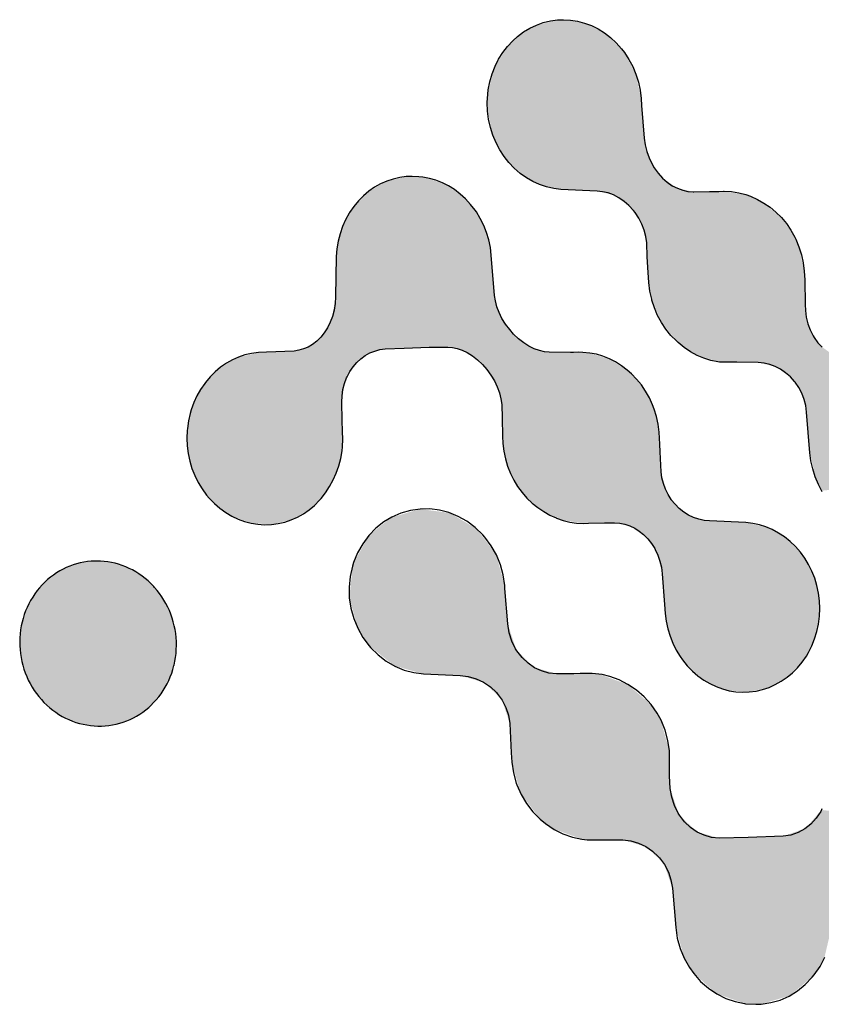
# Model space of a CAD drawing. Extents: x 0 to 559, y 0 to 432.
# Tile 5 of 14: x 446.55 to 454.85, y 24.65 to 34.85. Entities that reach past the tile are written whole.
import ezdxf

# ---------------------------------------------------------------- set-up
doc = ezdxf.new("R2010")
doc.units = 0
doc.header["$LTSCALE"] = 30.734
doc.layers.get('0').update_dxf_attribs({"linetype": 'CONTINUOUS'})

msp = doc.modelspace()

# ---------------------------------------------------------------- linework, layer by layer
at = {"color": 7, "linetype": 'CONTINUOUS'}
for points in [[(454.26, 31.291), (454.199, 31.297), (453.978, 31.302), (453.918, 31.3), (453.874, 31.3), (453.799, 31.303), (453.782, 31.305), (453.709, 31.32), (453.637, 31.342), (453.567, 31.371), (453.498, 31.409), (453.433, 31.453), (453.37, 31.505), (453.353, 31.521), (453.296, 31.579), (453.245, 31.643), (453.199, 31.712), (453.159, 31.785), (453.126, 31.863), (453.099, 31.945), (453.097, 31.953), (453.078, 32.038), (453.067, 32.125), (453.061, 32.229), (453.052, 32.391), (453.046, 32.537), (453.037, 32.602), (453.02, 32.667), (452.995, 32.731), (452.964, 32.793), (452.925, 32.851), (452.908, 32.873), (452.862, 32.923), (452.811, 32.967), (452.758, 33.004), (452.703, 33.033), (452.646, 33.054), (452.589, 33.067), (452.532, 33.073), (452.157, 33.091), (452.083, 33.1), (452.009, 33.117), (451.937, 33.141), (451.867, 33.172), (451.8, 33.211), (451.735, 33.257), (451.675, 33.31), (451.618, 33.37), (451.571, 33.43), (451.525, 33.5), (451.486, 33.574), (451.453, 33.652), (451.427, 33.733), (451.409, 33.817), (451.398, 33.902), (451.395, 33.989), (451.4, 34.076), (451.406, 34.121), (451.422, 34.206), (451.446, 34.288), (451.476, 34.366), (451.513, 34.44), (451.556, 34.509), (451.605, 34.572), (451.659, 34.631), (451.707, 34.674), (451.77, 34.721), (451.836, 34.761), (451.904, 34.793), (451.975, 34.819), (452.048, 34.836), (452.122, 34.846), (452.183, 34.848), (452.257, 34.845), (452.33, 34.833), (452.402, 34.814), (452.473, 34.787), (452.542, 34.753), (452.608, 34.712), (452.671, 34.663), (452.731, 34.608), (452.785, 34.546), (452.816, 34.507), (452.861, 34.436), (452.901, 34.362), (452.934, 34.283), (452.959, 34.202), (452.977, 34.118), (452.988, 34.032), (452.993, 33.961), (453.02, 33.622), (453.029, 33.552), (453.046, 33.483), (453.07, 33.416), (453.102, 33.351), (453.123, 33.315), (453.164, 33.258), (453.21, 33.208), (453.259, 33.165), (453.31, 33.129), (453.364, 33.102), (453.418, 33.082), (453.473, 33.07), (453.527, 33.066), (453.533, 33.066), (453.696, 33.068), (453.793, 33.069), (453.841, 33.071), (453.849, 33.071), (453.924, 33.068), (453.998, 33.056), (454.071, 33.037), (454.121, 33.019), (454.191, 32.987), (454.257, 32.948), (454.322, 32.905), (454.383, 32.855), (454.44, 32.799), (454.492, 32.736), (454.539, 32.668), (454.58, 32.595), (454.589, 32.575), (454.622, 32.496), (454.648, 32.414), (454.666, 32.329), (454.677, 32.243), (454.681, 32.155), (454.687, 31.9), (454.688, 31.837), (454.698, 31.767), (454.714, 31.7), (454.738, 31.635), (454.769, 31.575), (454.779, 31.557), (454.817, 31.503), (454.861, 31.455)], [(452.286, 31.403), (452.258, 31.403), (452.037, 31.404), (451.987, 31.409), (451.935, 31.422), (451.881, 31.441), (451.827, 31.468), (451.772, 31.502), (451.718, 31.544), (451.666, 31.593), (451.627, 31.638), (451.583, 31.695), (451.546, 31.755), (451.517, 31.816), (451.494, 31.876), (451.479, 31.935), (451.471, 31.991), (451.437, 32.409), (451.427, 32.489), (451.41, 32.568), (451.388, 32.644), (451.358, 32.718), (451.323, 32.789), (451.282, 32.857), (451.27, 32.874), (451.223, 32.936), (451.171, 32.992), (451.116, 33.043), (451.056, 33.088), (450.995, 33.127), (450.93, 33.159), (450.864, 33.185), (450.797, 33.205), (450.728, 33.217), (450.687, 33.222), (450.617, 33.225), (450.611, 33.225), (450.557, 33.223), (450.489, 33.214), (450.421, 33.198), (450.355, 33.176), (450.291, 33.148), (450.229, 33.113), (450.17, 33.071), (450.114, 33.024), (450.061, 32.971), (450.013, 32.913), (449.97, 32.85), (449.967, 32.845), (449.929, 32.777), (449.897, 32.706), (449.872, 32.632), (449.852, 32.555), (449.839, 32.476)], [(449.839, 32.476), (449.832, 32.396), (449.823, 31.977), (449.819, 31.908), (449.809, 31.84), (449.792, 31.776), (449.77, 31.714), (449.741, 31.657), (449.708, 31.605), (449.671, 31.559), (449.63, 31.519), (449.587, 31.485), (449.541, 31.458), (449.494, 31.438), (449.445, 31.424), (449.395, 31.416), (449.111, 31.405)], [(449.111, 31.405), (449.026, 31.4), (448.956, 31.391), (448.887, 31.376), (448.821, 31.354), (448.756, 31.325), (448.694, 31.29), (448.635, 31.249), (448.579, 31.202), (448.527, 31.15), (448.479, 31.091), (448.472, 31.082), (448.428, 31.019), (448.39, 30.952), (448.357, 30.882), (448.33, 30.808), (448.32, 30.771), (448.302, 30.693), (448.292, 30.615), (448.289, 30.593), (448.286, 30.514), (448.289, 30.434), (448.299, 30.354), (448.315, 30.276), (448.338, 30.2), (448.367, 30.126), (448.402, 30.055), (448.443, 29.988), (448.489, 29.925), (448.517, 29.892), (448.57, 29.837), (448.627, 29.788), (448.688, 29.744), (448.751, 29.707), (448.816, 29.676), (448.883, 29.651), (448.951, 29.634), (449.02, 29.623), (449.09, 29.618), (449.16, 29.62), (449.23, 29.629), (449.298, 29.645), (449.365, 29.667), (449.429, 29.696), (449.492, 29.731), (449.551, 29.771), (449.607, 29.818), (449.659, 29.871), (449.675, 29.89), (449.721, 29.949), (449.762, 30.013), (449.798, 30.082), (449.831, 30.153), (449.858, 30.228), (449.878, 30.305), (449.892, 30.384), (449.896, 30.425), (449.9, 30.505), (449.897, 30.585), (449.894, 30.699), (449.889, 30.886), (449.892, 30.952), (449.901, 31.017), (449.917, 31.079), (449.938, 31.138), (449.944, 31.15), (449.972, 31.204), (450.006, 31.254), (450.044, 31.298), (450.086, 31.337), (450.131, 31.37), (450.18, 31.397), (450.23, 31.417), (450.283, 31.431), (450.338, 31.439), (450.536, 31.448), (450.793, 31.456), (450.987, 31.458)], [(450.987, 31.458), (451.035, 31.454), (451.084, 31.444), (451.136, 31.426), (451.188, 31.4), (451.242, 31.367), (451.294, 31.326), (451.345, 31.277), (451.39, 31.227), (451.433, 31.168), (451.469, 31.107), (451.499, 31.045), (451.522, 30.983), (451.537, 30.922), (451.545, 30.864), (451.548, 30.723), (451.553, 30.536), (451.556, 30.459), (451.566, 30.379), (451.583, 30.3), (451.606, 30.223), (451.635, 30.149), (451.669, 30.08), (451.709, 30.013), (451.755, 29.951), (451.805, 29.894), (451.86, 29.842), (451.918, 29.795), (451.979, 29.755), (452.042, 29.718), (452.107, 29.688), (452.112, 29.686), (452.18, 29.662), (452.249, 29.645), (452.318, 29.635), (452.388, 29.632), (452.443, 29.634), (452.444, 29.634), (452.607, 29.636), (452.712, 29.637), (452.766, 29.633), (452.819, 29.622), (452.871, 29.605), (452.921, 29.582), (452.969, 29.552), (453.014, 29.516), (453.056, 29.473), (453.094, 29.425), (453.128, 29.372), (453.133, 29.362), (453.16, 29.304), (453.182, 29.242), (453.197, 29.177), (453.206, 29.109), (453.231, 28.792), (453.237, 28.7), (453.247, 28.62), (453.264, 28.541), (453.287, 28.465), (453.316, 28.391), (453.351, 28.32), (453.392, 28.252), (453.417, 28.218), (453.466, 28.157), (453.519, 28.102), (453.576, 28.053), (453.636, 28.009), (453.699, 27.972), (453.764, 27.941), (453.831, 27.917), (453.899, 27.899), (453.968, 27.888), (454.037, 27.884), (454.107, 27.886), (454.177, 27.895), (454.245, 27.911), (454.312, 27.933), (454.377, 27.962), (454.439, 27.997), (454.498, 28.038), (454.555, 28.085), (454.607, 28.137), (454.655, 28.195), (454.699, 28.258), (454.72, 28.295), (454.755, 28.364), (454.784, 28.437), (454.807, 28.512), (454.824, 28.589), (454.834, 28.669), (454.837, 28.749), (454.834, 28.83), (454.824, 28.909), (454.808, 28.987), (454.785, 29.063), (454.756, 29.136), (454.721, 29.206), (454.681, 29.273), (454.636, 29.334), (454.585, 29.392), (454.531, 29.445), (454.472, 29.491), (454.411, 29.532), (454.346, 29.567), (454.28, 29.595), (454.212, 29.616), (454.143, 29.631), (454.073, 29.64), (453.697, 29.658), (453.64, 29.663), (453.585, 29.675), (453.531, 29.693), (453.478, 29.718), (453.429, 29.749), (453.382, 29.787), (453.339, 29.829), (453.3, 29.877), (453.3, 29.878), (453.267, 29.93), (453.24, 29.985), (453.218, 30.044), (453.203, 30.104), (453.195, 30.166), (453.185, 30.371), (453.181, 30.452), (453.174, 30.577), (453.164, 30.658), (453.147, 30.737), (453.124, 30.814), (453.106, 30.861), (453.073, 30.933), (453.034, 31.002), (452.99, 31.066), (452.941, 31.125), (452.888, 31.18), (452.845, 31.218), (452.785, 31.264), (452.723, 31.304), (452.659, 31.337), (452.593, 31.363), (452.526, 31.383), (452.458, 31.395), (452.384, 31.403), (452.344, 31.405), (452.286, 31.403)], [(454.862, 29.959), (454.823, 30.034), (454.79, 30.113), (454.764, 30.195), (454.746, 30.279), (454.735, 30.364), (454.701, 30.783), (454.692, 30.851), (454.675, 30.916), (454.651, 30.979), (454.62, 31.038), (454.583, 31.093), (454.576, 31.101), (454.533, 31.15), (454.484, 31.192), (454.432, 31.228), (454.377, 31.256), (454.319, 31.277), (454.26, 31.291)], [(454.86, 26.674), (454.847, 26.649), (454.801, 26.579), (454.746, 26.518), (454.682, 26.468), (454.612, 26.43), (454.536, 26.404), (454.457, 26.391), (454.097, 26.379), (453.797, 26.372), (453.718, 26.38), (453.641, 26.401), (453.568, 26.434), (453.499, 26.481), (453.438, 26.539), (453.385, 26.608), (453.371, 26.629), (453.332, 26.71), (453.305, 26.796), (453.29, 26.887), (453.281, 27.016), (453.28, 27.082), (453.281, 27.132), (453.282, 27.199), (453.28, 27.275), (453.264, 27.384), (453.235, 27.49), (453.194, 27.592), (453.154, 27.666), (453.091, 27.755), (453.019, 27.835), (452.939, 27.904), (452.851, 27.962), (452.761, 28.01), (452.663, 28.046), (452.583, 28.065), (452.482, 28.078), (452.384, 28.077), (452.358, 28.076), (452.291, 28.072), (452.113, 28.075), (452.034, 28.082), (451.958, 28.103), (451.885, 28.136), (451.817, 28.183), (451.756, 28.241), (451.702, 28.31), (451.689, 28.331), (451.65, 28.412), (451.622, 28.499), (451.607, 28.591), (451.576, 28.958), (451.576, 28.989), (451.56, 29.098), (451.531, 29.204), (451.489, 29.305), (451.435, 29.4), (451.369, 29.488), (451.348, 29.512), (451.27, 29.588), (451.185, 29.653), (451.093, 29.704), (450.998, 29.743), (450.9, 29.769), (450.8, 29.781), (450.699, 29.78), (450.599, 29.766), (450.501, 29.738), (450.407, 29.697), (450.323, 29.646), (450.242, 29.582), (450.169, 29.506), (450.106, 29.421), (450.053, 29.327), (450.011, 29.226), (450, 29.19), (449.975, 29.081), (449.964, 28.971), (449.967, 28.86), (449.983, 28.752), (450.012, 28.646), (450.054, 28.545), (450.108, 28.45), (450.174, 28.363), (450.187, 28.347), (450.264, 28.271), (450.348, 28.206), (450.439, 28.153), (450.535, 28.113), (450.634, 28.086), (450.735, 28.072), (451.116, 28.055), (451.199, 28.045), (451.28, 28.023), (451.356, 27.987), (451.427, 27.939), (451.489, 27.881), (451.498, 27.871), (451.549, 27.801), (451.588, 27.725), (451.615, 27.645), (451.628, 27.56), (451.644, 27.256), (451.649, 27.158), (451.666, 27.047), (451.695, 26.94), (451.701, 26.923), (451.745, 26.822), (451.801, 26.729), (451.867, 26.644), (451.943, 26.568), (451.998, 26.522), (452.086, 26.462), (452.179, 26.415), (452.276, 26.382), (452.375, 26.361), (452.428, 26.355), (452.481, 26.353), (452.549, 26.354), (452.792, 26.353), (452.798, 26.353), (452.881, 26.343), (452.961, 26.321), (453.037, 26.285), (453.107, 26.238), (453.169, 26.179), (453.179, 26.168), (453.23, 26.098), (453.27, 26.021), (453.297, 25.939), (453.311, 25.853), (453.346, 25.446), (453.362, 25.336), (453.391, 25.23), (453.433, 25.127), (453.487, 25.031), (453.532, 24.969), (453.604, 24.888), (453.684, 24.817), (453.771, 24.758), (453.864, 24.712), (453.96, 24.679), (454.059, 24.659), (454.07, 24.657), (454.174, 24.651), (454.23, 24.653), (454.33, 24.668), (454.426, 24.695), (454.519, 24.736), (454.606, 24.789), (454.687, 24.855), (454.76, 24.931), (454.78, 24.955), (454.84, 25.044), (454.89, 25.14)], [(446.558, 28.324), (446.562, 28.283), (446.569, 28.242), (446.577, 28.202), (446.587, 28.162), (446.598, 28.122), (446.612, 28.084), (446.627, 28.046), (446.644, 28.009), (446.663, 27.972), (446.683, 27.937), (446.705, 27.902), (446.729, 27.869), (446.753, 27.837), (446.779, 27.807), (446.806, 27.778), (446.835, 27.75), (446.865, 27.723), (446.896, 27.698), (446.928, 27.675), (446.961, 27.653), (446.995, 27.633), (447.03, 27.615), (447.065, 27.599), (447.101, 27.584), (447.137, 27.571), (447.174, 27.56), (447.211, 27.551), (447.248, 27.544), (447.286, 27.538), (447.324, 27.535), (447.362, 27.533), (447.401, 27.533), (447.439, 27.535), (447.478, 27.539), (447.516, 27.545), (447.553, 27.553), (447.59, 27.562), (447.626, 27.573), (447.662, 27.586), (447.697, 27.601), (447.732, 27.618), (447.765, 27.636), (447.798, 27.656), (447.83, 27.678), (447.86, 27.701), (447.89, 27.726), (447.913, 27.747), (447.941, 27.775), (447.968, 27.804), (447.994, 27.835), (448.018, 27.867), (448.04, 27.901), (448.061, 27.935), (448.08, 27.97), (448.098, 28.006), (448.114, 28.043), (448.128, 28.081), (448.141, 28.12), (448.151, 28.159), (448.153, 28.164), (448.161, 28.204), (448.168, 28.244), (448.173, 28.285), (448.176, 28.326), (448.177, 28.367), (448.177, 28.409), (448.174, 28.45), (448.17, 28.491), (448.163, 28.532), (448.155, 28.572), (448.145, 28.612), (448.133, 28.651), (448.12, 28.69), (448.104, 28.728), (448.087, 28.765), (448.069, 28.802), (448.048, 28.837), (448.026, 28.872), (448.003, 28.905), (447.978, 28.937), (447.951, 28.968), (447.942, 28.979), (447.913, 29.008), (447.884, 29.035), (447.854, 29.061), (447.822, 29.086), (447.789, 29.108), (447.756, 29.129), (447.722, 29.149), (447.687, 29.166), (447.652, 29.182), (447.616, 29.196), (447.579, 29.208), (447.543, 29.219), (447.505, 29.227), (447.468, 29.234), (447.43, 29.238), (447.392, 29.241), (447.355, 29.242), (447.325, 29.241), (447.294, 29.239), (447.256, 29.236), (447.218, 29.23), (447.181, 29.222), (447.144, 29.213), (447.108, 29.202), (447.072, 29.189), (447.037, 29.174), (447.003, 29.157), (446.969, 29.139), (446.936, 29.119), (446.904, 29.097), (446.873, 29.074), (446.843, 29.049), (446.815, 29.023), (446.787, 28.995), (446.761, 28.965), (446.735, 28.935), (446.712, 28.903), (446.711, 28.902), (446.689, 28.868), (446.668, 28.834), (446.649, 28.799), (446.632, 28.762), (446.616, 28.725), (446.602, 28.687), (446.59, 28.648), (446.579, 28.609), (446.571, 28.569), (446.564, 28.529), (446.559, 28.489), (446.556, 28.448), (446.555, 28.407), (446.555, 28.365), (446.558, 28.324)]]:
    msp.add_lwpolyline(points, dxfattribs=at)
for points in [[(451.69, 34.66), (451.895, 34.789), (452.623, 34.701)], [(451.895, 34.789), (452.122, 34.846), (452.411, 34.811)], [(452.411, 34.811), (452.623, 34.701), (451.895, 34.789)], [(452.183, 34.848), (452.411, 34.811), (452.122, 34.846)], [(451.69, 34.66), (452.623, 34.701), (451.605, 34.572)], [(452.623, 34.701), (452.804, 34.522), (451.605, 34.572)], [(451.472, 34.357), (451.605, 34.572), (452.804, 34.522)], [(452.804, 34.522), (452.93, 34.293), (451.472, 34.357)], [(451.403, 34.1), (451.472, 34.357), (452.93, 34.293)], [(452.93, 34.293), (452.988, 34.032), (451.403, 34.1)], [(451.398, 33.902), (451.403, 34.1), (452.988, 34.032)], [(452.988, 34.032), (453.016, 33.665), (451.398, 33.902)], [(451.456, 33.642), (451.398, 33.902), (453.016, 33.665)], [(453.016, 33.665), (453.02, 33.622), (451.456, 33.642)], [(451.584, 33.412), (451.456, 33.642), (453.02, 33.622)], [(453.02, 33.622), (453.073, 33.409), (451.584, 33.412)], [(451.721, 33.269), (451.584, 33.412), (453.073, 33.409)], [(451.721, 33.269), (453.073, 33.409), (453.079, 33.396)], [(453.079, 33.396), (453.202, 33.216), (451.721, 33.269)], [(451.929, 33.144), (451.721, 33.269), (453.202, 33.216)], [(450.156, 33.06), (450.347, 33.173), (450.938, 33.156)], [(450.938, 33.156), (451.129, 33.032), (450.156, 33.06)], [(450.347, 33.173), (450.557, 33.223), (450.728, 33.217)], [(450.728, 33.217), (450.938, 33.156), (450.347, 33.173)], [(450.617, 33.225), (450.728, 33.217), (450.557, 33.223)], [(453.202, 33.216), (453.359, 33.104), (451.929, 33.144)], [(452.157, 33.091), (451.929, 33.144), (453.359, 33.104)], [(449.996, 32.889), (450.156, 33.06), (451.129, 33.032)], [(452.157, 33.091), (453.359, 33.104), (452.532, 33.073)], [(453.359, 33.104), (453.527, 33.066), (452.532, 33.073)], [(452.707, 33.031), (452.532, 33.073), (453.527, 33.066)], [(452.707, 33.031), (453.527, 33.066), (454.082, 33.033)], [(453.573, 33.066), (453.793, 33.069), (453.527, 33.066)], [(453.527, 33.066), (453.793, 33.069), (454.082, 33.033)], [(453.849, 33.071), (454.082, 33.033), (453.793, 33.069)], [(449.996, 32.889), (451.129, 33.032), (449.978, 32.863)], [(451.129, 33.032), (451.287, 32.849), (449.978, 32.863)], [(454.082, 33.033), (454.257, 32.948), (452.707, 33.031)], [(452.869, 32.916), (452.707, 33.031), (454.257, 32.948)], [(452.869, 32.916), (454.257, 32.948), (452.87, 32.915)], [(454.257, 32.948), (454.447, 32.791), (452.87, 32.915)], [(449.875, 32.642), (449.978, 32.863), (451.287, 32.849)], [(449.875, 32.642), (451.287, 32.849), (451.384, 32.653)], [(452.993, 32.737), (452.87, 32.915), (454.447, 32.791)], [(454.447, 32.791), (454.589, 32.575), (452.993, 32.737)], [(453.046, 32.537), (452.993, 32.737), (454.589, 32.575)], [(449.832, 32.396), (449.875, 32.642), (451.437, 32.409)], [(451.384, 32.653), (451.437, 32.409), (449.875, 32.642)], [(453.046, 32.537), (454.589, 32.575), (453.046, 32.532)], [(454.589, 32.575), (454.618, 32.507), (453.046, 32.532)], [(453.067, 32.125), (453.046, 32.532), (454.618, 32.507)], [(453.067, 32.125), (454.618, 32.507), (454.677, 32.243)], [(449.823, 31.977), (449.832, 32.396), (451.471, 31.991)], [(451.437, 32.409), (451.471, 31.991), (449.832, 32.396)], [(453.067, 32.125), (454.677, 32.243), (453.093, 31.968)], [(454.677, 32.243), (454.687, 31.886), (453.093, 31.968)], [(449.79, 31.768), (449.823, 31.977), (451.518, 31.813)], [(451.471, 31.991), (451.518, 31.813), (449.823, 31.977)], [(453.193, 31.721), (453.093, 31.968), (454.687, 31.886)], [(453.193, 31.721), (454.687, 31.886), (454.688, 31.837)], [(454.688, 31.837), (454.741, 31.628), (453.193, 31.721)], [(449.679, 31.568), (449.778, 31.735), (451.632, 31.631)], [(449.79, 31.768), (451.518, 31.813), (449.778, 31.735)], [(451.518, 31.813), (451.632, 31.631), (449.778, 31.735)], [(453.353, 31.521), (453.193, 31.721), (454.741, 31.628)], [(451.632, 31.631), (451.713, 31.548), (449.679, 31.568)], [(454.741, 31.628), (454.851, 31.465), (453.353, 31.521)], [(449.546, 31.461), (449.679, 31.568), (451.713, 31.548)], [(449.546, 31.461), (451.713, 31.548), (450.987, 31.458)], [(451.713, 31.548), (451.879, 31.442), (450.987, 31.458)], [(453.557, 31.376), (453.353, 31.521), (454.851, 31.465)], [(449.375, 31.416), (450.338, 31.439), (449.026, 31.4)], [(450.338, 31.439), (450.174, 31.394), (449.026, 31.4)], [(449.395, 31.416), (450.338, 31.439), (449.375, 31.416)], [(449.395, 31.416), (449.546, 31.461), (450.987, 31.458)], [(449.395, 31.416), (450.987, 31.458), (450.418, 31.443)], [(450.338, 31.439), (449.395, 31.416), (450.418, 31.443)], [(451.138, 31.425), (450.987, 31.458), (451.879, 31.442)], [(451.879, 31.442), (452.037, 31.404), (451.138, 31.425)], [(451.298, 31.322), (451.138, 31.425), (452.037, 31.404)], [(454.851, 31.465), (455.006, 31.355), (453.557, 31.376)], [(448.618, 31.236), (448.811, 31.35), (450.034, 31.288)], [(448.811, 31.35), (449.026, 31.4), (450.174, 31.394)], [(450.174, 31.394), (450.034, 31.288), (448.811, 31.35)], [(451.298, 31.322), (452.037, 31.404), (452.264, 31.403)], [(452.458, 31.395), (451.298, 31.322), (452.286, 31.403)], [(452.286, 31.403), (451.298, 31.322), (452.264, 31.403)], [(452.668, 31.332), (451.298, 31.322), (452.458, 31.395)], [(451.298, 31.322), (452.668, 31.332), (451.384, 31.234)], [(452.668, 31.332), (452.862, 31.204), (451.384, 31.234)], [(453.782, 31.305), (453.557, 31.376), (455.006, 31.355)], [(453.782, 31.305), (455.006, 31.355), (455.183, 31.317)], [(456.608, 31.309), (453.782, 31.305), (455.183, 31.317)], [(453.782, 31.305), (456.608, 31.309), (453.978, 31.302)], [(453.978, 31.302), (456.608, 31.309), (454.199, 31.297)], [(454.199, 31.297), (456.608, 31.309), (454.383, 31.253)], [(456.608, 31.309), (456.469, 31.187), (454.383, 31.253)], [(448.472, 31.082), (448.618, 31.236), (449.934, 31.128)], [(450.034, 31.288), (449.934, 31.128), (448.618, 31.236)], [(451.498, 31.047), (451.384, 31.234), (452.862, 31.204)], [(453.874, 31.3), (453.782, 31.305), (453.978, 31.302)], [(454.543, 31.139), (454.383, 31.253), (456.469, 31.187)], [(448.472, 31.082), (449.934, 31.128), (449.919, 31.087)], [(451.498, 31.047), (452.862, 31.204), (452.888, 31.18)], [(452.888, 31.18), (453.04, 30.993), (451.498, 31.047)], [(456.469, 31.187), (456.379, 31.021), (454.543, 31.139)], [(454.648, 30.986), (454.543, 31.139), (456.379, 31.021)], [(448.353, 30.872), (448.472, 31.082), (449.889, 30.886)], [(449.919, 31.087), (449.889, 30.886), (448.472, 31.082)], [(451.545, 30.864), (451.498, 31.047), (453.04, 30.993)], [(456.379, 31.021), (456.34, 30.798), (454.648, 30.986)], [(453.04, 30.993), (453.12, 30.825), (451.545, 30.864)], [(454.701, 30.783), (454.648, 30.986), (456.34, 30.798)], [(448.348, 30.857), (449.889, 30.886), (448.292, 30.615)], [(449.889, 30.886), (449.897, 30.585), (448.292, 30.615)], [(448.353, 30.872), (449.889, 30.886), (448.348, 30.857)], [(451.547, 30.785), (451.545, 30.864), (453.12, 30.825)], [(453.12, 30.825), (453.174, 30.577), (451.547, 30.785)], [(456.34, 30.798), (456.332, 30.377), (454.701, 30.783)], [(451.556, 30.459), (451.547, 30.785), (453.174, 30.577)], [(454.735, 30.364), (454.701, 30.783), (456.332, 30.377)], [(448.289, 30.434), (448.292, 30.615), (449.897, 30.585)], [(449.897, 30.585), (449.884, 30.334), (448.289, 30.434)], [(451.556, 30.459), (453.174, 30.577), (451.609, 30.213)], [(453.174, 30.577), (453.195, 30.166), (451.609, 30.213)], [(448.341, 30.191), (448.289, 30.434), (449.884, 30.334)], [(448.341, 30.191), (449.884, 30.334), (449.88, 30.316)], [(449.88, 30.316), (449.798, 30.082), (448.341, 30.191)], [(456.332, 30.377), (456.284, 30.114), (454.735, 30.364)], [(454.794, 30.103), (454.735, 30.364), (456.284, 30.114)], [(448.454, 29.971), (448.341, 30.191), (449.798, 30.082)], [(451.659, 30.099), (451.609, 30.213), (453.195, 30.166)], [(453.195, 30.166), (453.242, 29.979), (451.659, 30.099)], [(451.799, 29.901), (451.659, 30.099), (453.242, 29.979)], [(454.794, 30.103), (456.284, 30.114), (454.856, 29.97)], [(449.798, 30.082), (449.668, 29.881), (448.454, 29.971)], [(448.55, 29.857), (448.454, 29.971), (449.668, 29.881)], [(449.668, 29.881), (449.567, 29.784), (448.55, 29.857)], [(453.242, 29.979), (453.349, 29.818), (451.799, 29.901)], [(451.979, 29.755), (451.799, 29.901), (453.349, 29.818)], [(448.735, 29.715), (448.55, 29.857), (449.567, 29.784)], [(449.567, 29.784), (449.374, 29.671), (448.735, 29.715)], [(450.394, 29.69), (450.699, 29.78), (451.007, 29.74)], [(451.979, 29.755), (453.349, 29.818), (453.372, 29.796)], [(453.372, 29.796), (453.525, 29.696), (451.979, 29.755)], [(448.943, 29.635), (448.735, 29.715), (449.374, 29.671)], [(450.169, 29.506), (450.394, 29.69), (451.287, 29.573)], [(451.007, 29.74), (451.287, 29.573), (450.394, 29.69)], [(452.17, 29.665), (451.979, 29.755), (453.525, 29.696)], [(453.525, 29.696), (453.697, 29.658), (452.17, 29.665)], [(449.374, 29.671), (449.16, 29.62), (448.943, 29.635)], [(453.697, 29.658), (452.444, 29.634), (452.17, 29.665)], [(452.388, 29.632), (452.17, 29.665), (452.444, 29.634)], [(452.444, 29.634), (453.697, 29.658), (452.712, 29.637)], [(454.073, 29.64), (452.712, 29.637), (453.697, 29.658)], [(452.712, 29.637), (454.073, 29.64), (452.877, 29.603)], [(454.073, 29.64), (454.288, 29.592), (452.877, 29.603)], [(453.024, 29.506), (452.877, 29.603), (454.288, 29.592)], [(454.288, 29.592), (454.487, 29.481), (453.024, 29.506)], [(450.007, 29.213), (450.169, 29.506), (451.484, 29.315)], [(451.287, 29.573), (451.484, 29.315), (450.169, 29.506)], [(453.139, 29.351), (453.024, 29.506), (454.487, 29.481)], [(453.139, 29.351), (454.487, 29.481), (453.157, 29.312)], [(454.487, 29.481), (454.654, 29.311), (453.157, 29.312)], [(450.007, 29.213), (451.484, 29.315), (450.004, 29.203)], [(451.484, 29.315), (451.576, 28.989), (450.004, 29.203)], [(453.206, 29.109), (453.157, 29.312), (454.654, 29.311)], [(453.206, 29.109), (454.654, 29.311), (454.669, 29.29)], [(453.206, 29.109), (454.669, 29.29), (453.207, 29.099)], [(454.669, 29.29), (454.782, 29.072), (453.207, 29.099)], [(446.955, 29.131), (447.062, 29.185), (447.702, 29.159)], [(447.062, 29.185), (447.175, 29.221), (447.59, 29.205)], [(447.59, 29.205), (447.702, 29.159), (447.062, 29.185)], [(447.175, 29.221), (447.294, 29.239), (447.473, 29.233)], [(447.473, 29.233), (447.59, 29.205), (447.175, 29.221)], [(447.329, 29.242), (447.355, 29.242), (447.294, 29.239)], [(447.355, 29.242), (447.473, 29.233), (447.294, 29.239)], [(449.967, 28.86), (450.004, 29.203), (451.576, 28.989)], [(446.856, 29.06), (446.955, 29.131), (447.808, 29.096)], [(447.808, 29.096), (447.905, 29.016), (446.856, 29.06)], [(447.702, 29.159), (447.808, 29.096), (446.955, 29.131)], [(453.237, 28.7), (453.207, 29.099), (454.782, 29.072)], [(453.237, 28.7), (454.782, 29.072), (454.834, 28.83)], [(446.692, 28.873), (446.768, 28.974), (447.988, 28.924)], [(446.768, 28.974), (446.856, 29.06), (447.905, 29.016)], [(447.905, 29.016), (447.988, 28.924), (446.768, 28.974)], [(449.967, 28.86), (451.576, 28.989), (451.576, 28.958)], [(446.692, 28.873), (447.988, 28.924), (446.66, 28.82)], [(447.988, 28.924), (448.06, 28.817), (446.66, 28.82)], [(451.576, 28.958), (451.607, 28.591), (449.967, 28.86)], [(450.059, 28.535), (449.967, 28.86), (451.607, 28.591)], [(446.608, 28.704), (446.66, 28.82), (448.06, 28.817)], [(448.06, 28.817), (448.116, 28.701), (446.608, 28.704)], [(454.834, 28.83), (454.822, 28.58), (453.237, 28.7)], [(446.573, 28.581), (446.608, 28.704), (448.116, 28.701)], [(448.116, 28.701), (448.154, 28.578), (446.573, 28.581)], [(453.29, 28.455), (453.237, 28.7), (454.822, 28.58)], [(446.556, 28.454), (446.573, 28.581), (448.154, 28.578)], [(448.154, 28.578), (448.174, 28.45), (446.556, 28.454)], [(450.059, 28.535), (451.607, 28.591), (450.171, 28.366)], [(451.607, 28.591), (451.695, 28.322), (450.171, 28.366)], [(454.822, 28.58), (454.747, 28.345), (453.29, 28.455)], [(446.558, 28.324), (446.556, 28.454), (448.174, 28.45)], [(453.404, 28.235), (453.29, 28.455), (454.747, 28.345)], [(448.174, 28.45), (448.176, 28.319), (446.558, 28.324)], [(450.43, 28.158), (450.171, 28.366), (451.695, 28.322)], [(446.578, 28.196), (446.558, 28.324), (448.176, 28.319)], [(448.176, 28.319), (448.159, 28.191), (446.578, 28.196)], [(451.695, 28.322), (451.878, 28.14), (450.43, 28.158)], [(454.747, 28.345), (454.672, 28.219), (453.404, 28.235)], [(446.616, 28.073), (446.578, 28.196), (448.159, 28.191)], [(448.156, 28.177), (446.616, 28.073), (448.159, 28.191)], [(448.156, 28.177), (448.119, 28.055), (446.616, 28.073)], [(450.735, 28.072), (450.43, 28.158), (451.878, 28.14)], [(453.499, 28.122), (453.404, 28.235), (454.672, 28.219)], [(454.672, 28.219), (454.513, 28.049), (453.499, 28.122)], [(446.672, 27.957), (446.616, 28.073), (448.119, 28.055)], [(448.119, 28.055), (448.064, 27.94), (446.672, 27.957)], [(450.735, 28.072), (451.878, 28.14), (452.113, 28.075)], [(452.113, 28.075), (452.291, 28.072), (450.735, 28.072)], [(451.116, 28.055), (450.735, 28.072), (452.291, 28.072)], [(451.116, 28.055), (452.291, 28.072), (452.552, 28.071)], [(451.116, 28.055), (452.552, 28.071), (451.363, 27.983)], [(452.552, 28.071), (452.851, 27.962), (451.363, 27.983)], [(452.358, 28.076), (452.384, 28.077), (452.291, 28.072)], [(452.384, 28.077), (452.552, 28.071), (452.291, 28.072)], [(453.684, 27.98), (453.499, 28.122), (454.513, 28.049)], [(454.513, 28.049), (454.32, 27.937), (453.684, 27.98)], [(446.743, 27.85), (446.672, 27.957), (448.064, 27.94)], [(451.545, 27.809), (451.363, 27.983), (452.851, 27.962)], [(452.851, 27.962), (453.099, 27.745), (451.545, 27.809)], [(453.89, 27.901), (453.684, 27.98), (454.32, 27.937)], [(448.064, 27.94), (447.994, 27.835), (446.743, 27.85)], [(446.782, 27.803), (446.743, 27.85), (447.994, 27.835)], [(454.32, 27.937), (454.107, 27.886), (453.89, 27.901)], [(447.994, 27.835), (447.909, 27.743), (446.782, 27.803)], [(446.874, 27.716), (446.782, 27.803), (447.909, 27.743)], [(447.879, 27.717), (446.874, 27.716), (447.909, 27.743)], [(451.628, 27.56), (451.545, 27.809), (453.099, 27.745)], [(451.628, 27.56), (453.099, 27.745), (453.188, 27.604)], [(447.879, 27.717), (447.781, 27.645), (446.874, 27.716)], [(446.976, 27.644), (446.874, 27.716), (447.781, 27.645)], [(447.781, 27.645), (447.673, 27.591), (446.976, 27.644)], [(447.085, 27.59), (446.976, 27.644), (447.673, 27.591)], [(447.673, 27.591), (447.559, 27.554), (447.085, 27.59)], [(447.2, 27.553), (447.085, 27.59), (447.559, 27.554)], [(447.559, 27.554), (447.439, 27.535), (447.2, 27.553)], [(447.319, 27.535), (447.2, 27.553), (447.439, 27.535)], [(453.188, 27.604), (453.28, 27.275), (451.628, 27.56)], [(451.644, 27.256), (451.628, 27.56), (453.28, 27.275)], [(451.644, 27.256), (453.28, 27.275), (451.649, 27.158)], [(453.28, 27.275), (453.281, 27.132), (451.649, 27.158)], [(451.739, 26.835), (451.649, 27.158), (453.281, 27.132)], [(451.739, 26.835), (453.281, 27.132), (453.281, 27.016)], [(453.29, 26.887), (451.739, 26.835), (453.281, 27.016)], [(453.29, 26.887), (453.376, 26.621), (451.739, 26.835)], [(451.943, 26.568), (451.739, 26.835), (453.376, 26.621)], [(451.943, 26.568), (453.376, 26.621), (452.073, 26.47)], [(453.376, 26.621), (453.561, 26.438), (452.073, 26.47)], [(454.689, 26.473), (454.855, 26.664), (456.087, 26.519)], [(456.087, 26.519), (455.784, 26.429), (454.689, 26.473)], [(452.375, 26.361), (452.073, 26.47), (453.561, 26.438)], [(452.375, 26.361), (453.561, 26.438), (453.797, 26.372)], [(454.457, 26.391), (455.411, 26.413), (453.797, 26.372)], [(455.411, 26.413), (455.195, 26.332), (453.797, 26.372)], [(454.457, 26.391), (454.689, 26.473), (455.784, 26.429)], [(454.457, 26.391), (455.784, 26.429), (455.411, 26.413)], [(452.375, 26.361), (453.797, 26.372), (452.549, 26.354)], [(452.549, 26.354), (453.797, 26.372), (452.743, 26.353)], [(452.743, 26.353), (453.797, 26.372), (452.798, 26.353)], [(453.797, 26.372), (455.195, 26.332), (452.798, 26.353)], [(453.044, 26.281), (452.798, 26.353), (455.195, 26.332)], [(455.195, 26.332), (455.031, 26.132), (453.044, 26.281)], [(453.225, 26.106), (453.044, 26.281), (455.031, 26.132)], [(455.031, 26.132), (454.97, 25.866), (453.225, 26.106)], [(453.311, 25.853), (453.225, 26.106), (454.97, 25.866)], [(454.97, 25.866), (454.962, 25.459), (453.311, 25.853)], [(453.346, 25.446), (453.311, 25.853), (454.962, 25.459)], [(454.962, 25.459), (454.884, 25.129), (453.346, 25.446)], [(453.439, 25.117), (453.346, 25.446), (454.884, 25.129)], [(453.439, 25.117), (454.884, 25.129), (453.517, 24.989)], [(454.884, 25.129), (454.776, 24.95), (453.517, 24.989)], [(453.762, 24.764), (453.517, 24.989), (454.776, 24.95)], [(454.776, 24.95), (454.529, 24.741), (453.762, 24.764)], [(454.059, 24.659), (453.762, 24.764), (454.529, 24.741)], [(454.529, 24.741), (454.23, 24.653), (454.059, 24.659)], [(454.174, 24.651), (454.059, 24.659), (454.23, 24.653)]]:
    msp.add_solid(points, dxfattribs=at)

doc.saveas('drawing.dxf')
